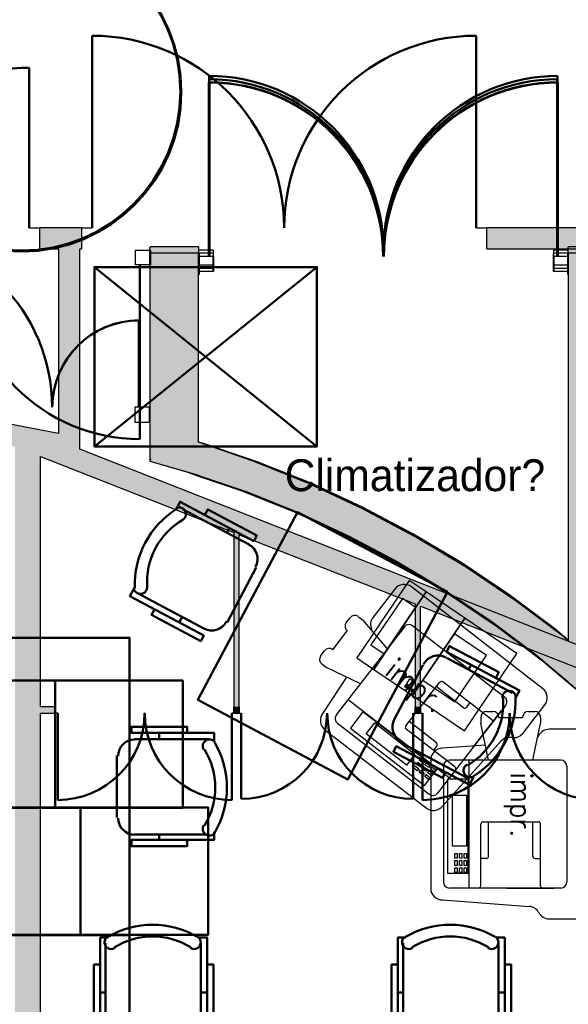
# Model space of a CAD drawing. Header units: metres. Extents: x -1 to 430, y -6 to 31.
# Tile 54 of 169: x 406.89 to 409.48, y 20.69 to 25.33. Entities that reach past the tile are written whole.
import ezdxf

# ---------------------------------------------------------------- set-up
doc = ezdxf.new("R2010")
doc.units = ezdxf.units.M
doc.linetypes.add('CONTINUA', pattern=[0])
doc.linetypes.add('VERDECKT', pattern=[9.525, 6.35, -3.175])
for name, color, linetype, lineweight in [('3D P1 MURS EXISTENTS', 7, 'CONTINUA', 25), ('3D P2 MURS', 7, 'CONTINUA', 25), ('3D P3 MURS', 7, 'CONTINUA', 25), ('3D P4 MURS', 7, 'CONTINUA', 25), ('3D P5 MURS', 7, 'CONTINUA', 25), ('3D PA MURS', 7, 'CONTINUA', 25), ('P1 MOBLES', 7, 'CONTINUA', 25), ('P2 MOBLES 2D', 7, 'CONTINUA', 25), ('P3 MOBLES', 7, 'CONTINUA', 25), ('P4 MOBLES', 7, 'CONTINUA', 25), ('P5 MOBLES', 7, 'CONTINUA', 25), ('PA MOBLES', 7, 'CONTINUA', 25)]:
    doc.layers.add(name, color=color, linetype=linetype, lineweight=lineweight)
doc.styles.add('Century Gothic', font='txt')
doc.styles.add('SIMPLEX', font='simplex_.ttf')

# ---------------------------------------------------------------- blocks, each defined once
blk = doc.blocks.new('OBJETO_COMPLEJO_7')
at = {"layer": 'P1 MOBLES', "color": 202, "linetype": 'CONTINUA', "lineweight": 50, "transparency": 33554687}
for p, q in [((407.2987, 20.63), (407.2987, 20.9813)), ((407.7475, 20.9813), (407.7475, 20.63)), ((407.2733, 20.7485), (407.2987, 20.7485)), ((407.7771, 20.7485), (407.7475, 20.7485)), ((407.6713, 20.5495), (407.3792, 20.5495))]:
    blk.add_line(p, q, dxfattribs=at)
for points in [[(407.2733, 20.8797), (407.2437, 20.8797), (407.2437, 20.6173), (407.2733, 20.6173), (407.2733, 21.0067), (407.3114, 21.0067)], [(407.3079, 21.0111), (407.303, 21.007), (407.2991, 21.0022), (407.2963, 20.9968), (407.2945, 20.991), (407.2939, 20.985), (407.2944, 20.9789), (407.2961, 20.973), (407.2991, 20.9673), (407.3031, 20.9624), (407.3078, 20.9584), (407.3132, 20.9555), (407.319, 20.9537), (407.325, 20.953), (407.3311, 20.9535), (407.3371, 20.9551), (407.3427, 20.958)], [(407.6979, 20.958), (407.7036, 20.9551), (407.7096, 20.9535), (407.7157, 20.953), (407.7217, 20.9537), (407.7275, 20.9555), (407.7328, 20.9584), (407.7376, 20.9624), (407.7416, 20.9673), (407.7446, 20.973), (407.7463, 20.9789), (407.7468, 20.985), (407.7462, 20.991), (407.7444, 20.9968), (407.7416, 21.0022), (407.7377, 21.007), (407.7327, 21.0111)], [(407.7771, 20.8797), (407.8067, 20.8797), (407.8067, 20.6173), (407.7771, 20.6173), (407.7771, 21.0067), (407.7348, 21.0067)], [(407.2981, 20.6334), (407.2997, 20.6176), (407.3042, 20.6029), (407.3115, 20.5896), (407.321, 20.578), (407.3326, 20.5684), (407.3459, 20.5612), (407.3606, 20.5566), (407.3764, 20.5551)], [(407.6685, 20.5551), (407.6843, 20.5566), (407.699, 20.5612), (407.7123, 20.5684), (407.7239, 20.578), (407.7334, 20.5896), (407.7407, 20.6029), (407.7452, 20.6176), (407.7468, 20.6334)]]:
    blk.add_lwpolyline(points, dxfattribs=at)
blk.add_lwpolyline([(408.2258, 19.8087), (406.8246, 19.8087), (406.8246, 20.6088), (408.2258, 20.6088), (408.2258, 19.8087)], close=True, dxfattribs=at)
for centre, radius, start, end in [((407.5204, 20.6506), 0.4167, 59.5738, 120.4458), ((407.5204, 20.6717), 0.3405, 58.2581, 121.7649)]:
    blk.add_arc(centre, radius, start, end, dxfattribs=at)
blk = doc.blocks.new('OBJETO_COMPLEJO_9')
at = {"layer": 'P1 MOBLES', "color": 202, "linetype": 'CONTINUA', "lineweight": 50, "transparency": 33554687}
for p, q in [((408.6999, 20.63), (408.6999, 20.9813)), ((409.1486, 20.9813), (409.1486, 20.63)), ((408.6745, 20.7485), (408.6999, 20.7485)), ((409.1783, 20.7485), (409.1486, 20.7485)), ((409.0724, 20.5495), (408.7804, 20.5495))]:
    blk.add_line(p, q, dxfattribs=at)
for points in [[(408.6745, 20.8797), (408.6449, 20.8797), (408.6449, 20.6173), (408.6745, 20.6173), (408.6745, 21.0067), (408.7126, 21.0067)], [(408.7091, 21.0111), (408.7042, 21.007), (408.7003, 21.0022), (408.6974, 20.9968), (408.6957, 20.991), (408.695, 20.985), (408.6956, 20.9789), (408.6973, 20.973), (408.7002, 20.9673), (408.7043, 20.9624), (408.709, 20.9584), (408.7144, 20.9555), (408.7202, 20.9537), (408.7262, 20.953), (408.7323, 20.9535), (408.7382, 20.9551), (408.7439, 20.958)], [(409.0991, 20.958), (409.1048, 20.9551), (409.1108, 20.9535), (409.1169, 20.953), (409.1229, 20.9537), (409.1287, 20.9555), (409.134, 20.9584), (409.1388, 20.9624), (409.1428, 20.9673), (409.1458, 20.973), (409.1475, 20.9789), (409.148, 20.985), (409.1474, 20.991), (409.1456, 20.9968), (409.1428, 21.0022), (409.1389, 21.007), (409.1339, 21.0111)], [(409.1783, 20.8797), (409.2079, 20.8797), (409.2079, 20.6173), (409.1783, 20.6173), (409.1783, 21.0067), (409.1359, 21.0067)], [(408.6993, 20.6334), (408.7009, 20.6176), (408.7054, 20.6029), (408.7126, 20.5896), (408.7222, 20.578), (408.7338, 20.5684), (408.7471, 20.5612), (408.7618, 20.5566), (408.7776, 20.5551)], [(409.0697, 20.5551), (409.0855, 20.5566), (409.1002, 20.5612), (409.1135, 20.5684), (409.1251, 20.578), (409.1346, 20.5896), (409.1418, 20.6029), (409.1464, 20.6176), (409.148, 20.6334)]]:
    blk.add_lwpolyline(points, dxfattribs=at)
blk.add_lwpolyline([(409.627, 19.8087), (408.2258, 19.8087), (408.2258, 20.6088), (409.627, 20.6088), (409.627, 19.8087)], close=True, dxfattribs=at)
for centre, radius, start, end in [((408.9216, 20.6506), 0.4167, 59.5738, 120.4458), ((408.9216, 20.6717), 0.3405, 58.2581, 121.7649)]:
    blk.add_arc(centre, radius, start, end, dxfattribs=at)
blk = doc.blocks.new('OBJETO_COMPLEJO_38')
at = {"layer": 'P2 MOBLES 2D', "color": 202, "linetype": 'CONTINUA', "lineweight": 50, "transparency": 33554687}
for p, q in [((407.7842, 20.5395), (407.4329, 20.5395)), ((407.5514, 20.5691), (407.5514, 20.5395)), ((407.3524, 20.4633), (407.3524, 20.1712)), ((407.4329, 20.0908), (407.7842, 20.0908)), ((407.5514, 20.0654), (407.5514, 20.0908))]:
    blk.add_line(p, q, dxfattribs=at)
blk.add_lwpolyline([(406.6116, 21.0178), (406.6116, 19.6166), (407.4117, 19.6166), (407.4117, 21.0178), (406.6116, 21.0178)], close=True, dxfattribs=at)
for points in [[(407.6826, 20.5691), (407.6826, 20.5987), (407.4202, 20.5987), (407.4202, 20.5691), (407.8096, 20.5691), (407.8096, 20.5268)], [(407.358, 20.4605), (407.3595, 20.4763), (407.3641, 20.491), (407.3713, 20.5043), (407.3809, 20.5159), (407.3925, 20.5255), (407.4058, 20.5327), (407.4205, 20.5373), (407.4363, 20.5388)], [(407.7609, 20.49), (407.758, 20.4957), (407.7564, 20.5016), (407.7559, 20.5077), (407.7566, 20.5137), (407.7584, 20.5195), (407.7613, 20.5249), (407.7653, 20.5296), (407.7702, 20.5336), (407.7759, 20.5366), (407.7818, 20.5383), (407.7879, 20.5388), (407.7939, 20.5382), (407.7997, 20.5365), (407.8051, 20.5336), (407.8099, 20.5297), (407.814, 20.5248)], [(407.4363, 20.0901), (407.4205, 20.0917), (407.4058, 20.0963), (407.3925, 20.1035), (407.3809, 20.1131), (407.3713, 20.1246), (407.3641, 20.1379), (407.3595, 20.1526), (407.358, 20.1684)], [(407.814, 20.1), (407.8099, 20.095), (407.8051, 20.0911), (407.7997, 20.0883), (407.7939, 20.0865), (407.7879, 20.0859), (407.7818, 20.0864), (407.7759, 20.0881), (407.7702, 20.0911), (407.7653, 20.0951), (407.7613, 20.0999), (407.7584, 20.1052), (407.7566, 20.111), (407.7559, 20.117), (407.7564, 20.1231), (407.758, 20.1291), (407.7609, 20.1348)], [(407.6826, 20.0654), (407.6826, 20.0357), (407.4202, 20.0357), (407.4202, 20.0654), (407.8096, 20.0654), (407.8096, 20.1035)]]:
    blk.add_lwpolyline(points, dxfattribs=at)
for centre, radius, start, end in [((407.4535, 20.3124), 0.4167, 329.5542, 30.4262), ((407.4746, 20.3124), 0.3405, 328.2351, 31.7419)]:
    blk.add_arc(centre, radius, start, end, dxfattribs=at)
blk = doc.blocks.new('OBJETO_COMPLEJO_40')
at = {"layer": 'P2 MOBLES 2D', "color": 202, "linetype": 'CONTINUA', "lineweight": 50, "transparency": 33554687}
for p, q in [((407.7842, 21.9407), (407.4329, 21.9407)), ((407.5514, 21.9703), (407.5514, 21.9407)), ((407.3524, 21.8645), (407.3524, 21.5724)), ((407.4329, 21.4919), (407.7842, 21.4919)), ((407.5514, 21.4665), (407.5514, 21.4919))]:
    blk.add_line(p, q, dxfattribs=at)
blk.add_lwpolyline([(406.6116, 22.419), (406.6116, 21.0178), (407.4117, 21.0178), (407.4117, 22.419), (406.6116, 22.419)], close=True, dxfattribs=at)
for points in [[(407.6826, 21.9703), (407.6826, 21.9999), (407.4202, 21.9999), (407.4202, 21.9703), (407.8096, 21.9703), (407.8096, 21.928)], [(407.358, 21.8617), (407.3595, 21.8775), (407.3641, 21.8922), (407.3713, 21.9055), (407.3809, 21.9171), (407.3925, 21.9266), (407.4058, 21.9339), (407.4205, 21.9384), (407.4363, 21.94)], [(407.7609, 21.8911), (407.758, 21.8968), (407.7564, 21.9028), (407.7559, 21.9089), (407.7566, 21.9149), (407.7584, 21.9207), (407.7613, 21.926), (407.7653, 21.9308), (407.7702, 21.9348), (407.7759, 21.9378), (407.7818, 21.9395), (407.7879, 21.94), (407.7939, 21.9394), (407.7997, 21.9376), (407.8051, 21.9348), (407.8099, 21.9309), (407.814, 21.9259)], [(407.4363, 21.4913), (407.4205, 21.4929), (407.4058, 21.4974), (407.3925, 21.5047), (407.3809, 21.5142), (407.3713, 21.5258), (407.3641, 21.5391), (407.3595, 21.5538), (407.358, 21.5696)], [(407.814, 21.5011), (407.8099, 21.4962), (407.8051, 21.4923), (407.7997, 21.4895), (407.7939, 21.4877), (407.7879, 21.4871), (407.7818, 21.4876), (407.7759, 21.4893), (407.7702, 21.4923), (407.7653, 21.4963), (407.7613, 21.501), (407.7584, 21.5064), (407.7566, 21.5122), (407.7559, 21.5182), (407.7564, 21.5243), (407.758, 21.5303), (407.7609, 21.5359)], [(407.6826, 21.4665), (407.6826, 21.4369), (407.4202, 21.4369), (407.4202, 21.4665), (407.8096, 21.4665), (407.8096, 21.5046)]]:
    blk.add_lwpolyline(points, dxfattribs=at)
for centre, radius, start, end in [((407.4746, 21.7136), 0.3405, 328.2351, 31.7419), ((407.4535, 21.7136), 0.4167, 329.5542, 30.4262)]:
    blk.add_arc(centre, radius, start, end, dxfattribs=at)

msp = doc.modelspace()

# ---------------------------------------------------------------- hatches: boundary and pattern name
at = {"layer": '3D P1 MURS EXISTENTS', "linetype": 'CONTINUA', "lineweight": 18, "true_color": 0xa0a0a0, "transparency": 33554687}
for points in [[(407.5101, 24.2565), (407.507, 24.2565), (407.507, 24.1595), (407.737, 24.1595), (407.737, 24.2595), (407.5101, 24.2595)], [(409.747, 24.2595), (409.477, 24.2595), (409.477, 24.1595), (409.747, 24.1595)], [(407.737, 23.1831), (407.737, 24.1595), (407.507, 24.1595), (407.507, 23.2617)], [(409.747, 22.2096), (409.747, 24.1595), (409.477, 24.1595), (409.477, 22.2096)], [(409.3185, 22.3439), (409.477, 22.2116), (409.477, 22.407), (409.4116, 22.4616), (409.1975, 22.6221), (408.9752, 22.7713), (408.7455, 22.9085), (408.5089, 23.0336), (408.266, 23.1461), (408.0176, 23.2458), (407.7644, 23.3323), (407.737, 23.3401), (407.737, 23.1831), (407.9654, 23.1051), (408.2065, 23.0084), (408.4422, 22.8992), (408.6719, 22.7778), (408.8949, 22.6445), (409.1106, 22.4998)], [(407.507, 23.2495), (407.7196, 23.1891), (407.51, 23.2607)]]:
    msp.add_hatch(color=253, dxfattribs=at).paths.add_polyline_path(points)
at = {"layer": '3D P2 MURS', "linetype": 'CONTINUA', "lineweight": 18, "true_color": 0xa0a0a0, "transparency": 33554687}
for points in [[(407.737, 23.1804), (407.737, 24.1295), (407.7356, 24.1295), (407.7356, 24.2295), (407.507, 24.2295), (407.507, 23.2597)], [(409.747, 24.2295), (409.4754, 24.2295), (409.4754, 24.1295), (409.747, 24.1295)], [(409.747, 22.2086), (409.747, 24.1295), (409.477, 24.1295), (409.477, 22.2086)], [(407.737, 23.1804), (407.9403, 23.1103), (408.1938, 23.0078), (408.4416, 22.8921), (408.6829, 22.7636), (408.9172, 22.6227), (409.1438, 22.4697), (409.3621, 22.3051), (409.515, 22.1766), (409.4808, 22.2086), (409.477, 22.2086), (409.477, 22.4045), (409.4556, 22.4225), (409.231, 22.5918), (408.9979, 22.7492), (408.7569, 22.8942), (408.5086, 23.0264), (408.2537, 23.1453), (407.993, 23.2508), (407.737, 23.3391)], [(407.5096, 23.2588), (407.507, 23.2496), (407.6819, 23.1994)]]:
    msp.add_hatch(color=253, dxfattribs=at).paths.add_polyline_path(points)
at = {"layer": '3D P3 MURS', "linetype": 'CONTINUA', "lineweight": 18, "true_color": 0xa0a0a0, "transparency": 33554687}
for points in [[(407.737, 23.1838), (407.737, 24.2295), (407.507, 24.2295), (407.507, 23.2499)], [(407.737, 24.2295), (407.737, 24.1295), (407.7387, 24.1295), (407.7387, 24.2295)], [(409.747, 22.1096), (409.747, 24.1295), (409.477, 24.1295), (409.477, 22.2094), (409.5919, 22.1096)], [(407.737, 23.1838), (407.6974, 23.1952), (407.9518, 23.1074), (408.2014, 23.0065), (408.4453, 22.8926), (408.6829, 22.7661), (408.9136, 22.6274), (409.1367, 22.4768), (409.3516, 22.3147), (409.477, 22.2094), (409.477, 22.4053), (409.445, 22.4321), (409.2239, 22.5989), (408.9943, 22.7539), (408.7569, 22.8967), (408.5123, 23.0269), (408.2613, 23.1441), (408.0045, 23.248), (407.7425, 23.3383), (407.737, 23.3399)]]:
    msp.add_hatch(color=253, dxfattribs=at).paths.add_polyline_path(points)
at = {"layer": '3D P4 MURS', "linetype": 'CONTINUA', "lineweight": 18, "true_color": 0xa0a0a0, "transparency": 33554687}
for points in [[(407.737, 23.1839), (407.737, 24.2295), (407.507, 24.2295), (407.507, 23.2499)], [(409.747, 24.2295), (409.4754, 24.2295), (409.4754, 24.1595), (409.747, 24.1595)], [(409.747, 22.1096), (409.747, 24.1595), (409.477, 24.1595), (409.477, 22.2096), (409.593, 22.1121), (409.5913, 22.1101), (409.697, 22.1096)], [(409.477, 22.2096), (409.477, 22.4055), (409.4425, 22.4345), (409.2221, 22.6006), (408.9934, 22.7551), (408.7569, 22.8973), (408.5132, 23.027), (408.2632, 23.1438), (408.0073, 23.2473), (407.7464, 23.3372), (407.737, 23.3399), (407.737, 23.1839), (407.7012, 23.1941), (407.9547, 23.1067), (408.2033, 23.0062), (408.4462, 22.8928), (408.6829, 22.7668), (408.9127, 22.6286), (409.1349, 22.4785), (409.349, 22.3171)]]:
    msp.add_hatch(color=253, dxfattribs=at).paths.add_polyline_path(points)
at = {"layer": '3D P5 MURS', "linetype": 'CONTINUA', "lineweight": 18, "true_color": 0xa0a0a0, "transparency": 33554687}
for points in [[(407.737, 23.184), (407.737, 24.2295), (407.507, 24.2295), (407.507, 23.2501)], [(407.737, 24.1295), (407.7387, 24.1295), (407.7387, 24.2295), (407.737, 24.2295)], [(409.747, 22.2096), (409.747, 24.2295), (409.477, 24.2295), (409.477, 22.2096)], [(409.1312, 22.4822), (409.3435, 22.3221), (409.477, 22.21), (409.477, 22.4059), (409.437, 22.4395), (409.2184, 22.6043), (408.9915, 22.7575), (408.7569, 22.8987), (408.5152, 23.0273), (408.2671, 23.1431), (408.0133, 23.2458), (407.7545, 23.3351), (407.737, 23.3401), (407.737, 23.184), (407.7093, 23.192), (407.9607, 23.1053), (408.2072, 23.0055), (408.4482, 22.8931), (408.6829, 22.7681), (408.9108, 22.631)]]:
    msp.add_hatch(color=253, dxfattribs=at).paths.add_polyline_path(points)
at = {"layer": '3D PA MURS', "linetype": 'CONTINUA', "lineweight": 18, "true_color": 0xa0a0a0, "transparency": 33554687}
for points in [[(406.9896, 24.2496), (407.185, 24.2496), (407.185, 24.3496), (406.9896, 24.3496)], [(409.7166, 24.3496), (409.0941, 24.3496), (409.0941, 24.2496), (409.7166, 24.2496)], [(407.1779, 23.3617), (407.1779, 24.2496), (407.0779, 24.2496), (407.0779, 23.3807)], [(406.0345, 23.4771), (407.1779, 23.2599), (407.1779, 23.3617), (406.0345, 23.5789)], [(406.9919, 19.2645), (406.9919, 23.2724), (406.9169, 23.3019), (406.919, 23.3091), (406.8719, 23.3181), (406.8719, 19.2645)], [(406.9169, 23.3019), (408.7561, 22.5781), (408.7561, 22.5801), (408.7811, 22.5702), (408.7811, 22.5682), (409.8166, 22.1607), (409.8166, 22.2681), (407.1779, 23.3067), (407.1779, 23.2599), (406.919, 23.3091)], [(407.9279, 22.0936), (407.9279, 22.904), (407.9029, 22.9139), (407.9029, 22.0936)], [(408.7811, 22.0936), (408.7811, 22.5702), (408.7561, 22.5801), (408.7561, 22.0936)], [(407.0634, 22.0636), (407.0634, 22.0936), (406.9919, 22.0936), (406.9919, 22.0636)], [(407.9278, 22.0636), (407.9278, 22.0936), (407.9026, 22.0936), (407.9026, 22.0636)], [(408.7811, 22.0636), (408.7811, 22.0936), (408.7561, 22.0936), (408.7561, 22.0636)]]:
    msp.add_hatch(color=253, dxfattribs=at).paths.add_polyline_path(points)

# ---------------------------------------------------------------- linework, layer by layer
at = {"layer": '3D P1 MURS EXISTENTS', "color": 202, "linetype": 'CONTINUA', "lineweight": 50, "transparency": 33554687}
for p, q in [((407.787, 24.2445), (407.787, 25.064)), ((409.427, 24.2445), (409.427, 25.064)), ((407.46, 24.1745), (407.46, 23.3545))]:
    msp.add_line(p, q, dxfattribs=at)
at = {"layer": '3D P1 MURS EXISTENTS', "color": 7, "linetype": 'CONTINUA', "lineweight": 25, "transparency": 33554687}
for p, q in [((407.507, 24.1595), (407.507, 24.2565)), ((407.507, 24.2565), (407.5101, 24.2565)), ((407.5101, 24.2565), (407.5101, 24.2595)), ((407.737, 24.2595), (407.5101, 24.2595)), ((407.737, 24.2595), (407.737, 24.1595)), ((409.477, 24.1595), (409.477, 24.2595)), ((409.747, 24.2595), (409.477, 24.2595)), ((407.507, 24.1595), (407.507, 23.2617)), ((407.737, 23.3401), (407.737, 24.1595)), ((409.477, 24.1595), (409.477, 22.407)), ((407.7644, 23.3323), (407.737, 23.3401)), ((408.0176, 23.2458), (407.7644, 23.3323)), ((407.507, 23.2617), (407.51, 23.2607)), ((407.51, 23.2607), (407.507, 23.2495)), ((407.507, 23.2495), (407.7196, 23.1891)), ((408.266, 23.1461), (408.0176, 23.2458)), ((407.7196, 23.1891), (407.737, 23.1831)), ((407.737, 23.1831), (407.9654, 23.1051)), ((408.5089, 23.0336), (408.266, 23.1461)), ((407.9654, 23.1051), (408.2065, 23.0084)), ((408.2065, 23.0084), (408.4422, 22.8992)), ((408.7455, 22.9085), (408.5089, 23.0336)), ((408.9752, 22.7713), (408.7455, 22.9085)), ((408.4422, 22.8992), (408.6719, 22.7778)), ((408.6719, 22.7778), (408.8949, 22.6445)), ((409.1975, 22.6221), (408.9752, 22.7713)), ((408.8949, 22.6445), (409.1106, 22.4998)), ((409.4116, 22.4616), (409.1975, 22.6221)), ((409.1106, 22.4998), (409.3185, 22.3439)), ((409.477, 22.407), (409.4116, 22.4616)), ((409.3185, 22.3439), (409.477, 22.2116)), ((409.477, 22.2116), (409.477, 22.2096)), ((409.477, 22.2096), (409.4793, 22.2096))]:
    msp.add_line(p, q, dxfattribs=at)
for points in [[(407.4399, 24.2445), (407.5101, 24.2445), (407.5101, 24.1745), (407.4399, 24.1745), (407.4399, 24.2445)], [(407.737, 24.1745), (407.807, 24.1745), (407.807, 24.2445), (407.737, 24.2445), (407.737, 24.1745)], [(409.407, 24.1745), (409.477, 24.1745), (409.477, 24.2445), (409.407, 24.2445), (409.407, 24.1745)]]:
    msp.add_lwpolyline(points, close=True, dxfattribs=at)
at = {"layer": '3D P1 MURS EXISTENTS', "color": 202, "linetype": 'CONTINUA', "lineweight": 50, "transparency": 33554687}
for centre, start, end in [((407.787, 24.2445), 0, 90), ((409.427, 24.2445), 90, 180)]:
    msp.add_arc(centre, 0.8195, start, end, dxfattribs=at)
msp.add_ellipse((407.46, 24.1745), major_axis=(0.8219, 0), ratio=0.997665, start_param=3.141593, end_param=4.712389, dxfattribs=at)
at = {"layer": '3D P2 MURS', "color": 202, "linetype": 'CONTINUA', "lineweight": 50, "transparency": 33554687}
for p, q in [((407.7856, 24.2145), (407.7856, 25.0339)), ((409.4254, 24.2145), (409.4254, 25.0339)), ((407.457, 23.5045), (407.457, 23.9135))]:
    msp.add_line(p, q, dxfattribs=at)
at = {"layer": '3D P2 MURS', "color": 7, "linetype": 'CONTINUA', "lineweight": 25, "transparency": 33554687}
for p, q in [((407.7356, 24.2295), (407.507, 24.2295)), ((407.507, 24.2295), (407.507, 23.5195)), ((407.7356, 24.2295), (407.7356, 24.1295)), ((409.4754, 24.1295), (409.4754, 24.2295)), ((409.747, 24.2295), (409.4754, 24.2295)), ((407.7356, 24.1295), (407.737, 24.1295)), ((407.737, 23.3391), (407.737, 24.1295)), ((409.4754, 24.1295), (409.477, 24.1295)), ((409.477, 24.1295), (409.477, 22.4045)), ((407.507, 23.5195), (407.507, 23.4195)), ((407.507, 23.4195), (407.507, 23.2597)), ((407.993, 23.2508), (407.737, 23.3391)), ((407.507, 23.2597), (407.5096, 23.2588)), ((407.5096, 23.2588), (407.507, 23.2496)), ((407.507, 23.2496), (407.6819, 23.1994)), ((408.2537, 23.1453), (407.993, 23.2508)), ((407.6819, 23.1994), (407.737, 23.1804)), ((407.737, 23.1804), (407.9403, 23.1103)), ((408.5086, 23.0264), (408.2537, 23.1453)), ((407.9403, 23.1103), (408.1938, 23.0078)), ((408.1938, 23.0078), (408.4416, 22.8921)), ((408.7569, 22.8942), (408.5086, 23.0264)), ((408.4416, 22.8921), (408.6829, 22.7636)), ((408.9979, 22.7492), (408.7569, 22.8942)), ((408.6829, 22.7636), (408.9172, 22.6227)), ((409.231, 22.5918), (408.9979, 22.7492)), ((408.9172, 22.6227), (409.1438, 22.4697)), ((409.4556, 22.4225), (409.231, 22.5918)), ((409.1438, 22.4697), (409.3621, 22.3051)), ((409.477, 22.4045), (409.4556, 22.4225)), ((409.3621, 22.3051), (409.477, 22.2086)), ((409.477, 22.2086), (409.477, 22.2086)), ((409.477, 22.2086), (409.515, 22.1766))]:
    msp.add_line(p, q, dxfattribs=at)
for points in [[(407.7356, 24.1445), (407.8056, 24.1445), (407.8056, 24.2145), (407.7356, 24.2145), (407.7356, 24.1445)], [(409.4054, 24.1445), (409.4754, 24.1445), (409.4754, 24.2145), (409.4054, 24.2145), (409.4054, 24.1445)], [(407.437, 23.4345), (407.507, 23.4345), (407.507, 23.5045), (407.437, 23.5045), (407.437, 23.4345)]]:
    msp.add_lwpolyline(points, close=True, dxfattribs=at)
at = {"layer": '3D P2 MURS', "color": 202, "linetype": 'CONTINUA', "lineweight": 50, "transparency": 33554687}
for centre, radius, start, end in [((407.7856, 24.2145), 0.8194, 0, 90), ((409.4254, 24.2145), 0.8194, 90, 180), ((406.227, 23.5045), 0.82, 0, 90), ((407.457, 23.5045), 0.409, 90, 180)]:
    msp.add_arc(centre, radius, start, end, dxfattribs=at)
at = {"layer": '3D P3 MURS', "color": 202, "linetype": 'CONTINUA', "lineweight": 50, "transparency": 33554687}
for p, q in [((407.7887, 24.2145), (407.7887, 25.0339)), ((409.4285, 24.2145), (409.4285, 25.0339)), ((407.457, 23.5045), (407.457, 23.9135))]:
    msp.add_line(p, q, dxfattribs=at)
at = {"layer": '3D P3 MURS', "color": 7, "linetype": 'CONTINUA', "lineweight": 25, "transparency": 33554687}
for p, q in [((407.737, 24.2295), (407.507, 24.2295)), ((407.507, 24.2295), (407.507, 23.5195)), ((407.7387, 24.2295), (407.737, 24.2295)), ((407.7387, 24.2295), (407.7387, 24.1295)), ((407.737, 24.1295), (407.7387, 24.1295)), ((407.737, 23.3399), (407.737, 24.1295)), ((409.4785, 24.1295), (409.477, 24.1295)), ((409.477, 24.1295), (409.477, 22.4053)), ((407.507, 23.5195), (407.507, 23.4195)), ((407.507, 23.4195), (407.507, 23.2499)), ((407.7425, 23.3383), (407.737, 23.3399)), ((408.0045, 23.248), (407.7425, 23.3383)), ((407.507, 23.2499), (407.5071, 23.2498)), ((407.5071, 23.2498), (407.6974, 23.1952)), ((408.2613, 23.1441), (408.0045, 23.248)), ((407.6974, 23.1952), (407.9518, 23.1074)), ((407.6974, 23.1952), (407.737, 23.1838)), ((408.5123, 23.0269), (408.2613, 23.1441)), ((407.9518, 23.1074), (408.2014, 23.0065)), ((408.2014, 23.0065), (408.4453, 22.8926)), ((408.7569, 22.8967), (408.5123, 23.0269)), ((408.4453, 22.8926), (408.6829, 22.7661)), ((408.9943, 22.7539), (408.7569, 22.8967)), ((408.6829, 22.7661), (408.9136, 22.6274)), ((409.2239, 22.5989), (408.9943, 22.7539)), ((408.9136, 22.6274), (409.1367, 22.4768)), ((409.445, 22.4321), (409.2239, 22.5989)), ((409.1367, 22.4768), (409.3516, 22.3147)), ((409.477, 22.4053), (409.445, 22.4321)), ((409.3516, 22.3147), (409.477, 22.2094)), ((409.477, 22.2094), (409.5919, 22.1096))]:
    msp.add_line(p, q, dxfattribs=at)
for points in [[(407.7387, 24.1445), (407.8087, 24.1445), (407.8087, 24.2145), (407.7387, 24.2145), (407.7387, 24.1445)], [(409.4085, 24.1445), (409.4785, 24.1445), (409.4785, 24.2145), (409.4085, 24.2145), (409.4085, 24.1445)], [(407.437, 23.4345), (407.507, 23.4345), (407.507, 23.5045), (407.437, 23.5045), (407.437, 23.4345)]]:
    msp.add_lwpolyline(points, close=True, dxfattribs=at)
at = {"layer": '3D P3 MURS', "color": 202, "linetype": 'CONTINUA', "lineweight": 50, "transparency": 33554687}
for centre, radius, start, end in [((407.7887, 24.2145), 0.8194, 0, 90), ((409.4285, 24.2145), 0.8194, 90, 180), ((406.227, 23.5045), 0.82, 0, 90), ((407.457, 23.5045), 0.409, 90, 180)]:
    msp.add_arc(centre, radius, start, end, dxfattribs=at)
at = {"layer": '3D P4 MURS', "color": 202, "linetype": 'CONTINUA', "lineweight": 50, "transparency": 33554687}
for p, q in [((407.787, 24.2295), (407.787, 25.0482)), ((409.4254, 24.2295), (409.4254, 25.0482)), ((407.456, 23.5045), (407.456, 23.9125))]:
    msp.add_line(p, q, dxfattribs=at)
at = {"layer": '3D P4 MURS', "color": 7, "linetype": 'CONTINUA', "lineweight": 25, "transparency": 33554687}
for p, q in [((407.607, 24.2295), (407.507, 24.2295)), ((407.507, 24.2295), (407.507, 23.2499)), ((407.737, 24.2295), (407.607, 24.2295)), ((407.737, 24.1595), (407.737, 24.2295)), ((409.4754, 24.1595), (409.4754, 24.2295)), ((409.747, 24.2295), (409.4754, 24.2295)), ((407.737, 23.3399), (407.737, 24.1595)), ((409.4754, 24.1595), (409.477, 24.1595)), ((409.477, 24.1595), (409.477, 22.4055)), ((407.7464, 23.3372), (407.737, 23.3399)), ((408.0073, 23.2473), (407.7464, 23.3372)), ((407.507, 23.2499), (407.5071, 23.2499)), ((407.5071, 23.2499), (407.7012, 23.1941)), ((408.2632, 23.1438), (408.0073, 23.2473)), ((407.7012, 23.1941), (407.9547, 23.1067)), ((408.5132, 23.027), (408.2632, 23.1438)), ((407.9547, 23.1067), (408.2033, 23.0062)), ((408.2033, 23.0062), (408.4462, 22.8928)), ((408.7569, 22.8973), (408.5132, 23.027)), ((408.4462, 22.8928), (408.6829, 22.7668)), ((408.9934, 22.7551), (408.7569, 22.8973)), ((408.6829, 22.7668), (408.9127, 22.6286)), ((409.2221, 22.6006), (408.9934, 22.7551)), ((408.9127, 22.6286), (409.1349, 22.4785)), ((409.4425, 22.4345), (409.2221, 22.6006)), ((409.1349, 22.4785), (409.349, 22.3171)), ((409.477, 22.4055), (409.4425, 22.4345)), ((409.349, 22.3171), (409.477, 22.2096)), ((409.477, 22.2096), (409.5543, 22.1446))]:
    msp.add_line(p, q, dxfattribs=at)
for points in [[(407.737, 24.1595), (407.807, 24.1595), (407.807, 24.2295), (407.737, 24.2295), (407.737, 24.1595)], [(409.4054, 24.1595), (409.4754, 24.1595), (409.4754, 24.2295), (409.4054, 24.2295), (409.4054, 24.1595)], [(407.436, 23.4345), (407.506, 23.4345), (407.506, 23.5045), (407.436, 23.5045), (407.436, 23.4345)]]:
    msp.add_lwpolyline(points, close=True, dxfattribs=at)
at = {"layer": '3D P4 MURS', "color": 202, "linetype": 'CONTINUA', "lineweight": 50, "transparency": 33554687}
for centre, radius, start, end in [((407.787, 24.2295), 0.8187, 0, 90), ((409.4254, 24.2295), 0.8187, 90, 180), ((406.227, 23.5045), 0.82, 0, 90), ((407.456, 23.5045), 0.408, 90, 180)]:
    msp.add_arc(centre, radius, start, end, dxfattribs=at)
at = {"layer": '3D P5 MURS', "color": 202, "linetype": 'CONTINUA', "lineweight": 50, "transparency": 33554687}
for p, q in [((407.7887, 24.2145), (407.7887, 25.0331)), ((409.427, 24.2145), (409.427, 25.0331)), ((407.457, 23.5045), (407.457, 23.9135))]:
    msp.add_line(p, q, dxfattribs=at)
at = {"layer": '3D P5 MURS', "color": 7, "linetype": 'CONTINUA', "lineweight": 25, "transparency": 33554687}
for p, q in [((407.737, 24.2295), (407.507, 24.2295)), ((407.507, 24.2295), (407.507, 23.5195)), ((407.7387, 24.2295), (407.737, 24.2295)), ((407.7387, 24.2295), (407.7387, 24.1295)), ((409.747, 24.2295), (409.477, 24.2295)), ((409.477, 24.2295), (409.477, 24.1295)), ((407.737, 23.3401), (407.737, 24.1295)), ((407.737, 24.1295), (407.7387, 24.1295)), ((409.477, 24.1295), (409.477, 22.4059)), ((407.507, 23.5195), (407.507, 23.4195)), ((407.507, 23.4195), (407.507, 23.2501)), ((407.7545, 23.3351), (407.737, 23.3401)), ((408.0133, 23.2458), (407.7545, 23.3351)), ((407.507, 23.2501), (407.7093, 23.192)), ((408.2671, 23.1431), (408.0133, 23.2458)), ((407.7093, 23.192), (407.9607, 23.1053)), ((408.5152, 23.0273), (408.2671, 23.1431)), ((407.9607, 23.1053), (408.2072, 23.0055)), ((408.2072, 23.0055), (408.4482, 22.8931)), ((408.7569, 22.8987), (408.5152, 23.0273)), ((408.4482, 22.8931), (408.6829, 22.7681)), ((408.9915, 22.7575), (408.7569, 22.8987)), ((408.6829, 22.7681), (408.9108, 22.631)), ((409.2184, 22.6043), (408.9915, 22.7575)), ((408.9108, 22.631), (409.1312, 22.4822)), ((409.437, 22.4395), (409.2184, 22.6043)), ((409.1312, 22.4822), (409.3435, 22.3221)), ((409.477, 22.4059), (409.437, 22.4395)), ((409.3435, 22.3221), (409.477, 22.21)), ((409.477, 22.21), (409.477, 22.2096)), ((409.477, 22.2096), (409.4775, 22.2096))]:
    msp.add_line(p, q, dxfattribs=at)
for points in [[(407.7387, 24.1445), (407.8087, 24.1445), (407.8087, 24.2145), (407.7387, 24.2145), (407.7387, 24.1445)], [(409.407, 24.1445), (409.477, 24.1445), (409.477, 24.2145), (409.407, 24.2145), (409.407, 24.1445)], [(407.437, 23.4345), (407.507, 23.4345), (407.507, 23.5045), (407.437, 23.5045), (407.437, 23.4345)]]:
    msp.add_lwpolyline(points, close=True, dxfattribs=at)
at = {"layer": '3D P5 MURS', "color": 202, "linetype": 'CONTINUA', "lineweight": 50, "transparency": 33554687}
for centre, radius, start, end in [((407.7887, 24.2145), 0.8186, 0, 90), ((409.427, 24.2145), 0.8186, 90, 180), ((406.227, 23.5045), 0.82, 0, 90), ((407.457, 23.5045), 0.409, 90, 180)]:
    msp.add_arc(centre, radius, start, end, dxfattribs=at)
at = {"layer": '3D PA MURS', "color": 202, "linetype": 'CONTINUA', "lineweight": 50, "transparency": 33554687}
for p, q in [((407.235, 24.3496), (407.235, 25.2536)), ((409.0441, 24.3496), (409.0441, 25.2536)), ((406.9396, 24.3496), (406.9396, 25.1028)), ((407.0734, 22.0636), (407.0734, 21.6545)), ((407.8926, 22.0636), (407.8926, 21.6545)), ((407.9378, 22.0636), (407.9378, 21.6599)), ((408.7461, 22.0636), (408.7461, 21.6599)), ((408.7911, 22.0636), (408.7911, 21.6545))]:
    msp.add_line(p, q, dxfattribs=at)
at = {"layer": '3D PA MURS', "color": 7, "linetype": 'CONTINUA', "lineweight": 25, "transparency": 33554687}
for p, q in [((406.9396, 24.3496), (406.9896, 24.3496)), ((406.9896, 24.2496), (406.9896, 24.3496)), ((407.185, 24.3496), (406.9896, 24.3496)), ((407.185, 24.3496), (407.185, 24.2496)), ((407.185, 24.3496), (407.235, 24.3496)), ((408.1391, 24.3496), (408.1401, 24.3496)), ((409.0441, 24.3496), (409.0941, 24.3496)), ((409.0941, 24.2496), (409.0941, 24.3496)), ((409.7166, 24.3496), (409.0941, 24.3496)), ((406.9896, 24.2496), (407.0779, 24.2496)), ((407.0779, 24.2496), (407.0779, 23.3807)), ((407.1779, 23.3617), (407.1779, 24.2496)), ((407.1779, 24.2496), (407.185, 24.2496)), ((409.0941, 24.2496), (409.7166, 24.2496)), ((407.0779, 23.3807), (406.1345, 23.5599)), ((407.1779, 23.3067), (407.1779, 23.3617)), ((409.7166, 22.3075), (407.1779, 23.3067)), ((406.9919, 23.2724), (407.9029, 22.9139)), ((406.9919, 22.0936), (406.9919, 23.2724)), ((407.9029, 22.9139), (407.9029, 22.0936)), ((407.9279, 22.904), (408.7561, 22.5781)), ((407.9279, 22.0936), (407.9279, 22.904)), ((408.7561, 22.5781), (408.7561, 22.0936)), ((408.7811, 22.5682), (409.6465, 22.2276)), ((408.7811, 22.0936), (408.7811, 22.5682)), ((407.0634, 22.0936), (406.9919, 22.0936)), ((407.0634, 22.0936), (407.0634, 22.0636)), ((407.9026, 22.0636), (407.9026, 22.0936)), ((407.9029, 22.0936), (407.9026, 22.0936)), ((407.9278, 22.0936), (407.9278, 22.0636)), ((407.9278, 22.0936), (407.9279, 22.0936)), ((408.7561, 22.0636), (408.7561, 22.0936)), ((408.7811, 22.0936), (408.7811, 22.0636)), ((406.9919, 22.0636), (407.0634, 22.0636)), ((406.9919, 19.2645), (406.9919, 22.0636)), ((407.0734, 22.0636), (407.0634, 22.0636)), ((407.4835, 22.0636), (407.4825, 22.0636)), ((407.9026, 22.0636), (407.8926, 22.0636)), ((407.9026, 22.0636), (407.9278, 22.0636)), ((407.9278, 22.0636), (407.9378, 22.0636)), ((408.3415, 22.0636), (408.3425, 22.0636)), ((408.7461, 22.0636), (408.7561, 22.0636)), ((408.7561, 22.0636), (408.7811, 22.0636)), ((408.7811, 22.0636), (408.7911, 22.0636)), ((409.2002, 22.0636), (409.2012, 22.0636))]:
    msp.add_line(p, q, dxfattribs=at)
at = {"layer": '3D PA MURS', "color": 202, "linetype": 'CONTINUA', "lineweight": 50, "transparency": 33554687}
for centre, radius, start, end in [((407.235, 24.3496), 0.904, 0, 90), ((409.0441, 24.3496), 0.904, 90, 180), ((406.9396, 24.3496), 0.7532, 90, 180), ((407.0734, 22.0636), 0.4091, 270, 0), ((407.8926, 22.0636), 0.4091, 180, 270), ((407.9378, 22.0636), 0.4037, 270, 0), ((408.7461, 22.0636), 0.4037, 180, 270), ((408.7911, 22.0636), 0.4091, 270, 0), ((409.6103, 22.0636), 0.4091, 180, 270)]:
    msp.add_arc(centre, radius, start, end, dxfattribs=at)
at = {"layer": 'P1 MOBLES', "color": 202, "linetype": 'CONTINUA', "lineweight": 50, "transparency": 33554687}
for p, q in [((407.6603, 23.0244), (407.9743, 22.8576)), ((407.8815, 22.9356), (407.8696, 22.9132)), ((408.0076, 22.7488), (407.8705, 22.4909)), ((407.7637, 22.4613), (407.4497, 22.6282)), ((407.6452, 22.4908), (407.6591, 22.5169)), ((409.2135, 22.1598), (408.9032, 22.3247)), ((408.7944, 22.2914), (408.6574, 22.0335)), ((409.0198, 22.2915), (409.0079, 22.2691)), ((408.6907, 21.9247), (409.0009, 21.7599)), ((408.7834, 21.8467), (408.7953, 21.8691))]:
    msp.add_line(p, q, dxfattribs=at)
for points in [[(407.7657, 22.9972), (407.7796, 23.0233), (408.0113, 22.9002), (407.9974, 22.874), (407.6498, 23.0588), (407.6319, 23.0251)], [(407.6611, 22.9734), (407.6663, 22.9771), (407.6706, 22.9816), (407.6738, 22.9867), (407.676, 22.9924), (407.6771, 22.9983), (407.6771, 23.0044), (407.6758, 23.0105), (407.6733, 23.0164), (407.6697, 23.0216), (407.6653, 23.026), (407.6601, 23.0293), (407.6545, 23.0315), (407.6486, 23.0327), (407.6425, 23.0327), (407.6364, 23.0315), (407.6305, 23.0291)], [(408.0048, 22.7526), (408.0108, 22.7673), (408.0137, 22.7824), (408.0136, 22.7976), (408.0106, 22.8123), (408.0048, 22.8262), (407.9964, 22.8388), (407.9856, 22.8497), (407.9724, 22.8585)], [(407.5293, 22.5523), (407.5154, 22.5262), (407.7471, 22.403), (407.761, 22.4292), (407.4134, 22.6139), (407.4333, 22.6513)], [(407.4312, 22.654), (407.4325, 22.6477), (407.4349, 22.642), (407.4383, 22.6369), (407.4426, 22.6327), (407.4476, 22.6293), (407.4532, 22.6269), (407.4593, 22.6256), (407.4657, 22.6256), (407.4719, 22.6268), (407.4777, 22.6291), (407.4828, 22.6325), (407.4871, 22.6368), (407.4905, 22.6418), (407.4929, 22.6473), (407.4943, 22.6534), (407.4944, 22.6598)], [(407.7619, 22.4623), (407.7766, 22.4563), (407.7917, 22.4534), (407.8068, 22.4536), (407.8215, 22.4566), (407.8354, 22.4623), (407.848, 22.4707), (407.859, 22.4815), (407.8678, 22.4947)], [(409.1357, 22.2299), (409.1496, 22.2561), (408.9178, 22.3793), (408.9039, 22.3531), (409.2478, 22.1703), (409.23, 22.1367)], [(408.9013, 22.3264), (408.8866, 22.3324), (408.8715, 22.3352), (408.8563, 22.3351), (408.8416, 22.3321), (408.8277, 22.3263), (408.8151, 22.318), (408.8042, 22.3071), (408.7954, 22.294)], [(409.2302, 22.1404), (409.229, 22.1467), (409.2265, 22.1524), (409.2231, 22.1574), (409.2188, 22.1617), (409.2138, 22.1651), (409.2082, 22.1675), (409.2021, 22.1688), (409.1957, 22.1688), (409.1895, 22.1676), (409.1837, 22.1652), (409.1787, 22.1619), (409.1743, 22.1576), (409.1709, 22.1526), (409.1685, 22.147), (409.1671, 22.141), (409.167, 22.1346)], [(408.6583, 22.036), (408.6523, 22.0213), (408.6494, 22.0062), (408.6496, 21.9911), (408.6526, 21.9763), (408.6583, 21.9625), (408.6667, 21.9498), (408.6775, 21.9389), (408.6907, 21.9301)], [(408.8993, 21.7851), (408.8854, 21.7589), (408.6536, 21.8821), (408.6675, 21.9082), (409.0115, 21.7255), (409.0313, 21.7629)], [(409.0003, 21.8209), (408.9951, 21.8173), (408.9908, 21.8128), (408.9876, 21.8076), (408.9854, 21.802), (408.9843, 21.796), (408.9843, 21.7899), (408.9856, 21.7839), (408.9881, 21.778), (408.9917, 21.7727), (408.9961, 21.7684), (409.0013, 21.7651), (409.0069, 21.7628), (409.0128, 21.7617), (409.0189, 21.7617), (409.025, 21.7628), (409.0309, 21.7653)]]:
    msp.add_lwpolyline(points, dxfattribs=at)
msp.add_lwpolyline([(408.9092, 22.6345), (408.44, 21.7514), (407.7335, 22.1268), (408.2027, 23.0099), (408.9092, 22.6345)], close=True, dxfattribs=at)
at = {"layer": 'P1 MOBLES', "color": 202, "linetype": 'VERDECKT', "lineweight": 50, "transparency": 33554687}
msp.add_circle((406.9052, 24.9874), 0.75, dxfattribs=at)
at = {"layer": 'P1 MOBLES', "color": 202, "linetype": 'CONTINUA', "lineweight": 50, "transparency": 33554687}
for centre, radius, start, end in [((407.853, 22.6704), 0.4167, 121.5893, 182.4614), ((407.8343, 22.6804), 0.3405, 120.2735, 183.781), ((408.8308, 22.112), 0.3405, 300.2738, 3.7806), ((408.8122, 22.122), 0.4167, 301.5892, 2.4611)]:
    msp.add_arc(centre, radius, start, end, dxfattribs=at)
at = {"layer": 'P2 MOBLES 2D', "color": 202, "linetype": 'VERDECKT', "lineweight": 50, "transparency": 33554687}
msp.add_circle((406.901, 24.9916), 0.75, dxfattribs=at)
at = {"layer": 'P3 MOBLES', "color": 180, "transparency": 33554687}
for p, q in [((408.6603, 22.6482), (408.5579, 22.5158)), ((409.3564, 22.1804), (408.7386, 22.6582)), ((408.4319, 22.49), (408.4497, 22.513)), ((408.4888, 22.518), (408.5109, 22.501)), ((408.6255, 22.366), (408.5109, 22.501)), ((408.3686, 22.3626), (408.4369, 22.4508)), ((408.7059, 22.47), (408.3851, 22.0552)), ((408.4369, 22.4508), (408.4369, 22.4508)), ((408.745, 22.475), (409.1775, 22.1406)), ((408.3117, 22.3345), (408.3295, 22.3576)), ((408.3686, 22.3626), (408.3686, 22.3626)), ((408.3167, 22.2954), (408.3387, 22.2783)), ((408.4982, 22.2014), (408.3387, 22.2783)), ((408.4329, 22.2329), (408.3214, 22.064)), ((408.712, 22.0038), (408.8706, 22.2087)), ((409.1157, 22.0333), (408.8862, 22.2107)), ((408.9831, 22.0894), (408.8549, 22.1886)), ((408.4416, 22.1283), (408.9182, 21.7597)), ((408.51, 22.0694), (408.4513, 21.9935)), ((408.8595, 21.7992), (408.51, 22.0694)), ((409.1825, 22.1015), (408.8617, 21.6866)), ((408.9988, 22.0914), (409.0144, 22.1116)), ((409.0262, 21.8993), (409.1627, 22.0758)), ((409.264, 21.9698), (409.3664, 22.1022)), ((408.8558, 21.9248), (408.7276, 22.0239)), ((408.3314, 21.9858), (408.808, 21.6172)), ((408.3901, 22.0161), (408.8226, 21.6816)), ((408.4513, 21.9935), (408.8008, 21.7233)), ((408.5254, 21.9658), (408.5656, 22.0178)), ((408.5656, 22.0178), (408.7553, 21.8711)), ((408.9435, 21.8106), (408.714, 21.9881)), ((408.7151, 21.8191), (408.5254, 21.9658)), ((408.8863, 21.6272), (409.16, 21.9312)), ((408.8578, 21.9092), (408.8422, 21.889)), ((408.7553, 21.8711), (408.7151, 21.8191)), ((408.7758, 21.8416), (408.7826, 21.8504)), ((408.7934, 21.828), (408.7758, 21.8416)), ((408.7826, 21.8504), (408.8003, 21.8368)), ((408.8003, 21.8368), (408.7934, 21.828)), ((408.7485, 21.8063), (408.7553, 21.8151)), ((408.7661, 21.7927), (408.7485, 21.8063)), ((408.7553, 21.8151), (408.773, 21.8015)), ((408.7621, 21.824), (408.769, 21.8328)), ((408.7798, 21.8103), (408.7621, 21.824)), ((408.773, 21.8015), (408.7661, 21.7927)), ((408.769, 21.8328), (408.7866, 21.8191)), ((408.775, 21.7858), (408.7818, 21.7947)), ((408.7866, 21.8191), (408.7798, 21.8103)), ((408.7818, 21.7947), (408.7994, 21.781)), ((408.7886, 21.8035), (408.7954, 21.8123)), ((408.8063, 21.7898), (408.7886, 21.8035)), ((408.7954, 21.8123), (408.8131, 21.7987)), ((408.8008, 21.7233), (408.8595, 21.7992)), ((408.8023, 21.8211), (408.8091, 21.83)), ((408.8199, 21.8075), (408.8023, 21.8211)), ((408.8131, 21.7987), (408.8063, 21.7898)), ((408.8091, 21.83), (408.8267, 21.8163)), ((408.8151, 21.783), (408.8219, 21.7918)), ((408.8267, 21.8163), (408.8199, 21.8075)), ((408.8219, 21.7918), (408.8396, 21.7782)), ((408.8287, 21.8007), (408.8356, 21.8095)), ((408.8464, 21.787), (408.8287, 21.8007)), ((408.8356, 21.8095), (408.8532, 21.7958)), ((408.8532, 21.7958), (408.8464, 21.787)), ((408.7926, 21.7722), (408.775, 21.7858)), ((408.7994, 21.781), (408.7926, 21.7722)), ((408.8014, 21.7654), (408.8083, 21.7742)), ((408.8191, 21.7517), (408.8014, 21.7654)), ((408.8083, 21.7742), (408.8259, 21.7605)), ((408.8328, 21.7694), (408.8151, 21.783)), ((408.8259, 21.7605), (408.8191, 21.7517)), ((408.8396, 21.7782), (408.8328, 21.7694))]:
    msp.add_line(p, q, dxfattribs=at)
for centre, radius, start, end in [((408.7045, 22.6141), 0.0558, 52.284, 142.284), ((408.454, 22.4729), 0.0279, 142.284, 232.284), ((408.4718, 22.496), 0.0279, 52.284, 142.284), ((408.6021, 22.4817), 0.0558, 142.284, 204.0667), ((408.5002, 22.4362), 0.0558, 14.2266, 24.0667), ((408.728, 22.453), 0.0279, 52.284, 142.284), ((408.3516, 22.3405), 0.0279, 52.284, 142.284), ((408.3337, 22.3175), 0.0279, 142.284, 232.284), ((408.8794, 22.2019), 0.0112, 52.284, 142.284), ((409.3223, 22.1363), 0.0558, 322.284, 52.284), ((409.1605, 22.1185), 0.0279, 322.284, 52.284), ((408.9899, 22.0983), 0.0112, 232.284, 322.284), ((408.3655, 22.0299), 0.0558, 142.284, 232.284), ((408.4072, 22.0382), 0.0279, 142.284, 232.284), ((409.1225, 22.0421), 0.0112, 232.284, 322.284), ((408.7209, 21.9969), 0.0112, 142.284, 232.284), ((409.2015, 21.8938), 0.0558, 80.5013, 137.9949), ((409.2199, 22.0039), 0.0558, 260.5013, 322.284), ((408.849, 21.916), 0.0112, 322.284, 52.284), ((408.9367, 21.8018), 0.0112, 322.284, 52.284), ((408.8397, 21.7037), 0.0279, 232.284, 322.284), ((408.8421, 21.6613), 0.0558, 232.284, 322.284)]:
    msp.add_arc(centre, radius, start, end, dxfattribs=at)
at = {"layer": 'P4 MOBLES', "color": 180, "transparency": 33554687}
for points in [[(408.5609, 22.2698), (408.8078, 22.6345), (408.7278, 22.6886), (408.4809, 22.324), (408.5609, 22.2698)], [(408.5609, 22.2698), (408.7433, 22.1463), (408.9902, 22.5109), (408.8078, 22.6345), (408.5609, 22.2698)], [(408.5478, 22.385), (408.6103, 22.3427), (408.7584, 22.5615), (408.6959, 22.6038), (408.5478, 22.385)], [(408.7433, 22.1463), (408.9881, 21.9806), (409.235, 22.3452), (408.9902, 22.5109), (408.7433, 22.1463)], [(408.7927, 22.2192), (408.9437, 22.117), (409.0918, 22.3358), (408.9409, 22.438), (408.7927, 22.2192)], [(408.7307, 22.1929), (408.7453, 22.2144), (408.7299, 22.2248), (408.7154, 22.2033), (408.7307, 22.1929)], [(408.7108, 22.185), (408.7172, 22.1946), (408.712, 22.1981), (408.7055, 22.1886), (408.7108, 22.185)], [(408.7212, 22.178), (408.7277, 22.1875), (408.7224, 22.1911), (408.716, 22.1815), (408.7212, 22.178)], [(408.7316, 22.1709), (408.7381, 22.1805), (408.7328, 22.184), (408.7264, 22.1745), (408.7316, 22.1709)], [(408.742, 22.1639), (408.7485, 22.1734), (408.7432, 22.177), (408.7368, 22.1674), (408.742, 22.1639)]]:
    msp.add_lwpolyline(points, close=True, dxfattribs=at)
at = {"layer": 'P4 MOBLES', "color": 202, "linetype": 'CONTINUA', "lineweight": 50, "transparency": 33554687}
for points in [[(406.4621, 21.6173), (406.4621, 22.2173), (407.0621, 22.2173), (407.0621, 21.6173), (406.4621, 21.6173)], [(407.0621, 21.6173), (407.0621, 22.2173), (407.6621, 22.2173), (407.6621, 21.6173), (407.0621, 21.6173)]]:
    msp.add_lwpolyline(points, close=True, dxfattribs=at)
at = {"layer": 'P5 MOBLES', "color": 180, "transparency": 33554687}
for p, q in [((409.0934, 22.0716), (409.1225, 22.0716)), ((409.2899, 22.0716), (409.319, 22.0716)), ((409.0655, 22.0437), (409.0655, 22.0158)), ((409.1504, 22.0437), (409.262, 22.0437)), ((409.1504, 22.0437), (409.1504, 22.0437)), ((409.262, 22.0437), (409.262, 22.0437)), ((409.3469, 22.0437), (409.3469, 22.0158)), ((409.1022, 21.8426), (409.0655, 22.0158)), ((409.3103, 21.8426), (409.3469, 22.0158)), ((409.5548, 21.9877), (409.3874, 21.9877)), ((409.0871, 21.9135), (408.8853, 21.8984)), ((408.8296, 21.8426), (408.8296, 21.2401)), ((409.4418, 21.8426), (408.9174, 21.8426)), ((409.0097, 21.8426), (409.0097, 21.2401)), ((408.8895, 21.8147), (408.8895, 21.268)), ((409.4697, 21.8147), (409.4697, 21.268)), ((409.005, 21.7525), (408.9091, 21.7525)), ((408.9091, 21.7525), (408.9091, 21.3107)), ((409.005, 21.3107), (409.005, 21.7525)), ((408.9324, 21.4371), (408.9324, 21.677)), ((408.9324, 21.677), (408.9982, 21.677)), ((408.9982, 21.677), (408.9982, 21.4371)), ((409.0655, 21.2513), (409.0655, 21.5414)), ((409.0766, 21.5525), (409.3358, 21.5525)), ((409.1022, 21.3905), (409.1022, 21.5525)), ((409.3103, 21.3905), (409.3103, 21.5525)), ((409.3469, 21.2513), (409.3469, 21.5414)), ((408.9982, 21.4371), (408.9324, 21.4371)), ((408.9428, 21.3806), (408.9428, 21.4029)), ((408.9428, 21.4029), (408.9539, 21.4029)), ((408.9539, 21.3806), (408.9428, 21.3806)), ((408.9539, 21.4029), (408.9539, 21.3806)), ((408.9651, 21.3806), (408.9651, 21.4029)), ((408.9651, 21.4029), (408.9762, 21.4029)), ((408.9762, 21.3806), (408.9651, 21.3806)), ((408.9762, 21.4029), (408.9762, 21.3806)), ((408.9874, 21.3806), (408.9874, 21.4029)), ((408.9874, 21.4029), (408.9985, 21.4029)), ((408.9985, 21.3806), (408.9874, 21.3806)), ((408.9985, 21.4029), (408.9985, 21.3806)), ((409.091, 21.3794), (409.0655, 21.3794)), ((409.3214, 21.3794), (409.3469, 21.3794)), ((408.9428, 21.3471), (408.9428, 21.3694)), ((408.9428, 21.3694), (408.9539, 21.3694)), ((408.9539, 21.3471), (408.9428, 21.3471)), ((408.9428, 21.3136), (408.9428, 21.336)), ((408.9428, 21.336), (408.9539, 21.336)), ((408.9539, 21.3694), (408.9539, 21.3471)), ((408.9539, 21.336), (408.9539, 21.3136)), ((408.9651, 21.3471), (408.9651, 21.3694)), ((408.9651, 21.3694), (408.9762, 21.3694)), ((408.9762, 21.3471), (408.9651, 21.3471)), ((408.9651, 21.3136), (408.9651, 21.336)), ((408.9651, 21.336), (408.9762, 21.336)), ((408.9762, 21.3694), (408.9762, 21.3471)), ((408.9762, 21.336), (408.9762, 21.3136)), ((408.9874, 21.3471), (408.9874, 21.3694)), ((408.9874, 21.3694), (408.9985, 21.3694)), ((408.9985, 21.3471), (408.9874, 21.3471)), ((408.9874, 21.3136), (408.9874, 21.336)), ((408.9874, 21.336), (408.9985, 21.336)), ((408.9985, 21.3694), (408.9985, 21.3471)), ((408.9985, 21.336), (408.9985, 21.3136)), ((408.9091, 21.3107), (409.005, 21.3107)), ((408.9539, 21.3136), (408.9428, 21.3136)), ((408.9762, 21.3136), (408.9651, 21.3136)), ((408.9985, 21.3136), (408.9874, 21.3136)), ((409.4418, 21.2401), (408.9174, 21.2401)), ((409.1862, 21.2401), (409.4093, 21.2401)), ((408.8853, 21.1843), (409.2933, 21.1537)), ((409.3874, 21.0951), (409.5548, 21.0951))]:
    msp.add_line(p, q, dxfattribs=at)
at = {"layer": 'P5 MOBLES', "color": 202, "linetype": 'CONTINUA', "lineweight": 50, "transparency": 33554687}
for points in [[(406.5814, 21.0195), (406.5814, 21.6195), (407.1814, 21.6195), (407.1814, 21.0195), (406.5814, 21.0195)], [(407.1814, 21.0195), (407.1814, 21.6195), (407.7814, 21.6195), (407.7814, 21.0195), (407.1814, 21.0195)]]:
    msp.add_lwpolyline(points, close=True, dxfattribs=at)
at = {"layer": 'P5 MOBLES', "color": 180, "transparency": 33554687}
for centre, radius, start, end in [((409.0934, 22.0437), 0.0279, 90, 180), ((409.1225, 22.0437), 0.0279, 0, 90), ((409.2899, 22.0437), 0.0279, 90, 180), ((409.319, 22.0437), 0.0279, 0, 90), ((409.3874, 21.9319), 0.0558, 90, 151.7827), ((409.2891, 21.9846), 0.0558, 321.9426, 331.7827), ((408.8853, 21.8426), 0.0558, 90, 180), ((408.9174, 21.8147), 0.0279, 90, 180), ((409.4418, 21.8147), 0.0279, 0, 90), ((409.0766, 21.5414), 0.0112, 90, 180), ((409.3358, 21.5414), 0.0112, 0, 90), ((409.091, 21.3905), 0.0112, 270, 0), ((409.3214, 21.3905), 0.0112, 180, 270), ((408.8853, 21.2401), 0.0558, 180, 270), ((408.9174, 21.268), 0.0279, 180, 270), ((409.0543, 21.2513), 0.0112, 270, 0), ((409.3581, 21.2513), 0.0112, 180, 270), ((409.4418, 21.268), 0.0279, 270, 0), ((409.2891, 21.0981), 0.0558, 28.2173, 85.7108), ((409.3874, 21.1509), 0.0558, 208.2173, 270)]:
    msp.add_arc(centre, radius, start, end, dxfattribs=at)
at = {"layer": 'PA MOBLES', "color": 202, "linetype": 'CONTINUA', "lineweight": 50, "transparency": 33554687}
msp.add_line((407.2461, 24.1645), (408.2935, 23.32), dxfattribs=at)
msp.add_lwpolyline([(407.2461, 23.32), (408.2935, 23.32), (408.2935, 24.1645), (407.2461, 24.1645), (407.2461, 23.32), (408.2935, 24.1645)], dxfattribs=at)

# ---------------------------------------------------------------- block references
at = {"layer": 'P1 MOBLES', "color": 202, "linetype": 'CONTINUA', "lineweight": 50, "transparency": 33554687}
for name in ['OBJETO_COMPLEJO_7', 'OBJETO_COMPLEJO_9']:
    msp.add_blockref(name, (0, 0), dxfattribs=at)
at = {"layer": 'P2 MOBLES 2D', "color": 202, "linetype": 'CONTINUA', "lineweight": 50, "transparency": 33554687}
for name in ['OBJETO_COMPLEJO_40', 'OBJETO_COMPLEJO_38']:
    msp.add_blockref(name, (0, 0), dxfattribs=at)

# ---------------------------------------------------------------- texts
at = {"layer": 'P3 MOBLES', "transparency": 33554687, "insert": (408.7081, 22.1286), "char_height": 0.1, "width": 0.402252, "attachment_point": 8, "rotation": 322.284, "style": 'SIMPLEX'}
msp.add_mtext('\\W0.89;impr.', dxfattribs=at)
at = {"layer": 'P5 MOBLES', "transparency": 33554687, "insert": (409.173, 21.632), "char_height": 0.1, "width": 0.402252, "attachment_point": 8, "rotation": 270, "style": 'SIMPLEX'}
msp.add_mtext('\\W0.89;impr.', dxfattribs=at)
at = {"layer": 'PA MOBLES', "color": 202, "linetype": 'CONTINUA', "lineweight": 50, "transparency": 33554687, "insert": (408.1419, 23.1069), "char_height": 0.15, "width": 1.475, "attachment_point": 7, "style": 'Century Gothic'}
msp.add_mtext('Climatizador?', dxfattribs=at)

doc.saveas('drawing.dxf')
